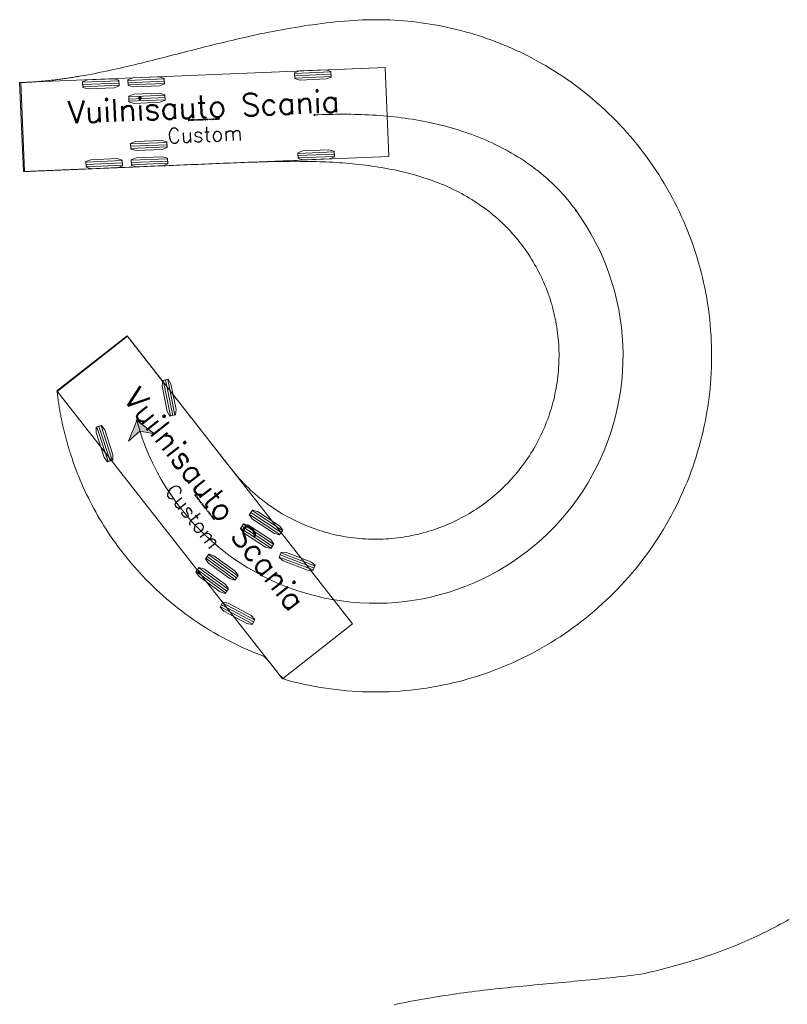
# Model space of a CAD drawing. Header units: metres. Extents: x -173 to 224, y -225 to 46.
# Tile 13 of 42: x 4 to 26, y -184 to -157. Entities that reach past the tile are written whole.
import ezdxf
from ezdxf.enums import TextEntityAlignment as Align

# ---------------------------------------------------------------- set-up
doc = ezdxf.new("R2010")
doc.units = ezdxf.units.M
doc.layers.get('0').update_dxf_attribs({"lineweight": 25})
doc.layers.add('X-XX-AL-M-250', color=7, linetype='Continuous', lineweight=18)
doc.styles.add('TSText', font='Simplex.shx')

# ---------------------------------------------------------------- blocks, each defined once
blk = doc.blocks.new('*U177')
at = {"layer": 'X-XX-AL-M-250', "color": 3, "linetype": 'Continuous', "ltscale": 0.3048, "transparency": 33554687, "flags": 128}
for points in [[(-52.914, -5.879), (-52.881, -5.878), (-52.847, -5.876), (-52.813, -5.875), (-52.779, -5.873), (-52.745, -5.871), (-52.711, -5.87), (-52.678, -5.868), (-52.644, -5.866), (-52.61, -5.863), (-52.576, -5.861), (-52.542, -5.859), (-52.509, -5.856), (-52.475, -5.854), (-52.441, -5.851), (-52.407, -5.848), (-52.374, -5.845), (-52.34, -5.842), (-52.306, -5.839), (-52.272, -5.836), (-52.238, -5.833), (-52.205, -5.829), (-52.171, -5.826), (-52.137, -5.822), (-52.103, -5.819), (-52.07, -5.815), (-52.036, -5.811), (-52.002, -5.807), (-51.969, -5.803), (-51.935, -5.799), (-51.901, -5.795), (-51.867, -5.79), (-51.834, -5.786), (-51.8, -5.781), (-51.766, -5.777), (-51.733, -5.772), (-51.699, -5.768), (-51.665, -5.763), (-51.631, -5.758), (-51.598, -5.753), (-51.564, -5.748), (-51.53, -5.743), (-51.497, -5.738), (-51.463, -5.732), (-51.429, -5.727), (-51.396, -5.722), (-51.362, -5.716), (-51.329, -5.71), (-51.296, -5.705), (-51.263, -5.699), (-51.23, -5.694), (-51.13, -5.676), (-51.03, -5.658), (-50.93, -5.639), (-50.83, -5.62), (-50.73, -5.6), (-50.631, -5.58), (-50.531, -5.559), (-50.432, -5.538), (-50.333, -5.516), (-50.234, -5.494), (-50.134, -5.472), (-50.036, -5.45), (-49.936, -5.426), (-49.838, -5.403), (-49.739, -5.38), (-49.64, -5.356), (-49.541, -5.332), (-49.442, -5.307), (-49.343, -5.283), (-49.244, -5.258), (-49.145, -5.233), (-49.045, -5.208), (-48.945, -5.183), (-48.845, -5.157), (-48.745, -5.132), (-48.645, -5.106), (-48.544, -5.08), (-48.444, -5.054), (-48.343, -5.028), (-48.242, -5.003), (-48.141, -4.977), (-48.039, -4.951), (-47.938, -4.925), (-47.836, -4.899), (-47.735, -4.874), (-47.633, -4.848), (-47.53, -4.823), (-47.428, -4.797), (-47.325, -4.772), (-47.221, -4.747), (-47.117, -4.722), (-47.012, -4.697), (-46.908, -4.673), (-46.802, -4.648), (-46.696, -4.624), (-46.576, -4.597), (-46.457, -4.571), (-46.336, -4.545), (-46.216, -4.519), (-46.095, -4.494), (-45.973, -4.47), (-45.852, -4.446), (-45.73, -4.422), (-45.607, -4.399), (-45.484, -4.377), (-45.361, -4.356), (-45.238, -4.335), (-45.114, -4.315), (-44.99, -4.296), (-44.865, -4.277), (-44.74, -4.259), (-44.615, -4.243), (-44.49, -4.227), (-44.364, -4.212), (-44.238, -4.197), (-44.112, -4.184), (-43.986, -4.172), (-43.859, -4.161), (-43.732, -4.15), (-43.605, -4.141), (-43.478, -4.133), (-43.351, -4.127), (-43.224, -4.123), (-43.097, -4.12), (-42.97, -4.119), (-42.843, -4.12), (-42.716, -4.123), (-42.59, -4.127), (-42.463, -4.133), (-42.337, -4.141), (-42.211, -4.15), (-42.085, -4.161), (-41.959, -4.174), (-41.834, -4.188), (-41.708, -4.205), (-41.584, -4.222), (-41.459, -4.242), (-41.335, -4.263), (-41.211, -4.286), (-41.088, -4.31), (-40.965, -4.337), (-40.842, -4.364), (-40.72, -4.394), (-40.599, -4.424), (-40.477, -4.457), (-40.357, -4.491), (-40.237, -4.527), (-40.117, -4.564), (-39.998, -4.603), (-39.88, -4.644), (-39.762, -4.686), (-39.645, -4.729), (-39.528, -4.774), (-39.412, -4.821), (-39.297, -4.869), (-39.183, -4.919), (-39.069, -4.97), (-38.956, -5.023), (-38.844, -5.077), (-38.732, -5.132), (-38.622, -5.19), (-38.491, -5.259), (-38.361, -5.331), (-38.232, -5.405), (-38.105, -5.481), (-37.979, -5.559), (-37.854, -5.639), (-37.73, -5.721), (-37.608, -5.804), (-37.487, -5.89), (-37.368, -5.978), (-37.25, -6.067), (-37.133, -6.158), (-37.018, -6.251), (-36.905, -6.346), (-36.792, -6.443), (-36.682, -6.541), (-36.573, -6.641), (-36.466, -6.742), (-36.36, -6.846), (-36.256, -6.951), (-36.153, -7.057), (-36.053, -7.166), (-35.954, -7.275), (-35.857, -7.387), (-35.761, -7.499), (-35.668, -7.614), (-35.576, -7.729), (-35.486, -7.846), (-35.397, -7.965), (-35.311, -8.085), (-35.227, -8.206), (-35.144, -8.329), (-35.064, -8.452), (-34.985, -8.577), (-34.909, -8.704), (-34.833, -8.833), (-34.76, -8.963), (-34.688, -9.095), (-34.619, -9.227), (-34.552, -9.361), (-34.487, -9.496), (-34.424, -9.631), (-34.363, -9.768), (-34.304, -9.906), (-34.248, -10.044), (-34.194, -10.184), (-34.142, -10.324), (-34.092, -10.465), (-34.045, -10.607), (-34, -10.749), (-33.957, -10.893), (-33.916, -11.037), (-33.878, -11.181), (-33.842, -11.327), (-33.808, -11.472), (-33.777, -11.618), (-33.748, -11.765), (-33.721, -11.912), (-33.697, -12.06), (-33.675, -12.208), (-33.655, -12.356), (-33.638, -12.505), (-33.623, -12.654), (-33.611, -12.803), (-33.6, -12.952), (-33.593, -13.101), (-33.587, -13.251), (-33.584, -13.4), (-33.583, -13.55), (-33.585, -13.7), (-33.589, -13.849), (-33.596, -13.998), (-33.605, -14.148), (-33.616, -14.297), (-33.629, -14.446), (-33.645, -14.595), (-33.664, -14.743), (-33.684, -14.891), (-33.707, -15.039), (-33.733, -15.186), (-33.76, -15.333), (-33.79, -15.48), (-33.823, -15.626), (-33.858, -15.771), (-33.895, -15.916), (-33.934, -16.06), (-33.976, -16.204), (-34.019, -16.347), (-34.066, -16.489), (-34.114, -16.631), (-34.164, -16.772), (-34.217, -16.912), (-34.272, -17.051), (-34.33, -17.189), (-34.389, -17.326), (-34.451, -17.462), (-34.515, -17.597), (-34.581, -17.732), (-34.649, -17.865), (-34.719, -17.997), (-34.791, -18.128), (-34.866, -18.258), (-34.942, -18.386), (-35.02, -18.513), (-35.101, -18.64), (-35.183, -18.764), (-35.268, -18.888), (-35.354, -19.01), (-35.443, -19.13), (-35.533, -19.25), (-35.625, -19.367), (-35.719, -19.484), (-35.815, -19.599), (-35.912, -19.712), (-36.012, -19.824), (-36.113, -19.934), (-36.216, -20.042), (-36.32, -20.149), (-36.427, -20.254), (-36.535, -20.358), (-36.644, -20.46), (-36.756, -20.56), (-36.868, -20.658), (-36.983, -20.754), (-37.098, -20.849), (-37.216, -20.942), (-37.335, -21.032), (-37.455, -21.121), (-37.576, -21.208), (-37.699, -21.293), (-37.824, -21.377), (-37.949, -21.458), (-38.076, -21.537), (-38.204, -21.614), (-38.334, -21.689), (-38.464, -21.762), (-38.596, -21.833), (-38.729, -21.902), (-38.863, -21.968), (-38.997, -22.033), (-39.133, -22.095), (-39.27, -22.155), (-39.408, -22.213), (-39.547, -22.269), (-39.687, -22.323), (-39.827, -22.374), (-39.968, -22.423), (-40.11, -22.47), (-40.253, -22.515), (-40.396, -22.557), (-40.54, -22.597), (-40.685, -22.635), (-40.83, -22.67), (-40.976, -22.704), (-41.122, -22.734), (-41.269, -22.763), (-41.416, -22.789), (-41.564, -22.813), (-41.712, -22.834), (-41.86, -22.853), (-42.009, -22.87), (-42.158, -22.885), (-42.307, -22.897), (-42.456, -22.906), (-42.605, -22.914), (-42.755, -22.918), (-42.904, -22.921), (-43.053, -22.921), (-43.201, -22.919), (-43.35, -22.914), (-43.498, -22.907), (-43.646, -22.898), (-43.794, -22.887), (-43.942, -22.873), (-44.09, -22.857), (-44.237, -22.838), (-44.384, -22.817), (-44.531, -22.794), (-44.677, -22.768), (-44.823, -22.74), (-44.968, -22.71), (-45.113, -22.678), (-45.258, -22.643), (-45.402, -22.606), (-45.545, -22.567), (-45.667, -22.457), (-45.778, -22.316), (-45.886, -22.178), (-45.992, -22.043), (-46.102, -21.928), (-46.235, -21.878), (-46.366, -21.825), (-46.498, -21.771), (-46.628, -21.714), (-46.757, -21.656), (-46.885, -21.595), (-47.013, -21.532), (-47.139, -21.467), (-47.265, -21.401), (-47.389, -21.332), (-47.512, -21.261), (-47.632, -21.19), (-47.749, -21.118), (-47.866, -21.043), (-47.98, -20.968), (-48.094, -20.891), (-48.205, -20.813), (-48.315, -20.733), (-48.423, -20.652), (-48.529, -20.569), (-48.634, -20.486), (-48.737, -20.401), (-48.838, -20.315), (-48.938, -20.228), (-49.035, -20.141), (-49.131, -20.052), (-49.225, -19.963), (-49.317, -19.872), (-49.407, -19.781), (-49.495, -19.69), (-49.581, -19.598), (-49.665, -19.506), (-49.747, -19.413), (-49.827, -19.32), (-49.905, -19.226), (-49.982, -19.132), (-50.056, -19.038), (-50.129, -18.944), (-50.2, -18.849), (-50.27, -18.754), (-50.337, -18.658), (-50.403, -18.562), (-50.468, -18.466), (-50.531, -18.37), (-50.592, -18.274), (-50.652, -18.177), (-50.71, -18.08), (-50.766, -17.983), (-50.821, -17.885), (-50.875, -17.788), (-50.927, -17.69), (-50.978, -17.592), (-51.027, -17.494), (-51.075, -17.396), (-51.122, -17.297), (-51.167, -17.198), (-51.211, -17.099), (-51.254, -16.999), (-51.295, -16.899), (-51.335, -16.799), (-51.374, -16.699), (-51.411, -16.598), (-51.448, -16.496), (-51.483, -16.395), (-51.517, -16.294), (-51.528, -16.258), (-51.539, -16.224), (-51.55, -16.189), (-51.561, -16.154), (-51.571, -16.12), (-51.582, -16.085), (-51.592, -16.05), (-51.602, -16.016), (-51.612, -15.981), (-51.622, -15.946), (-51.632, -15.911), (-51.642, -15.875), (-51.651, -15.84), (-51.661, -15.805), (-51.67, -15.769), (-51.679, -15.733), (-51.688, -15.698), (-51.697, -15.662), (-51.706, -15.626), (-51.714, -15.59), (-51.723, -15.554), (-51.731, -15.518), (-51.739, -15.482), (-51.747, -15.445), (-51.756, -15.409), (-51.763, -15.372), (-51.771, -15.336), (-51.778, -15.299), (-51.786, -15.263), (-51.793, -15.226), (-51.8, -15.189), (-51.807, -15.152), (-51.814, -15.115), (-51.82, -15.078), (-51.827, -15.04), (-51.833, -15.003), (-51.839, -14.966), (-51.845, -14.928), (-51.852, -14.891), (-51.857, -14.854), (-51.863, -14.816), (-51.868, -14.779), (-51.873, -14.741), (-51.878, -14.704), (-51.883, -14.666), (-51.888, -14.629), (-51.893, -14.591), (-51.897, -14.553), (-51.902, -14.515), (-49.935, -12.973), (-49.915, -12.998), (-49.895, -13.023), (-49.875, -13.049), (-49.855, -13.075), (-49.835, -13.1), (-49.815, -13.126), (-49.795, -13.152), (-49.774, -13.178), (-49.754, -13.204), (-49.734, -13.23), (-49.713, -13.256), (-49.693, -13.282), (-49.672, -13.308), (-49.652, -13.334), (-49.631, -13.36), (-49.611, -13.386), (-49.59, -13.413), (-49.57, -13.439), (-49.549, -13.465), (-49.528, -13.492), (-49.508, -13.518), (-49.487, -13.544), (-49.466, -13.571), (-49.446, -13.597), (-49.425, -13.623), (-49.404, -13.65), (-49.384, -13.676), (-49.363, -13.703), (-49.342, -13.729), (-49.322, -13.756), (-49.301, -13.782), (-49.28, -13.809), (-49.259, -13.835)], [(-49.259, -13.835), (-49.239, -13.861), (-49.218, -13.888), (-49.197, -13.915), (-49.176, -13.941), (-49.155, -13.968), (-49.135, -13.994), (-49.114, -14.021), (-49.093, -14.047), (-49.072, -14.074), (-49.052, -14.1), (-49.031, -14.127), (-49.01, -14.153), (-48.989, -14.18), (-48.969, -14.206), (-48.948, -14.233), (-48.927, -14.259), (-48.867, -14.335), (-48.806, -14.414), (-48.744, -14.492), (-48.682, -14.571), (-48.621, -14.65), (-48.559, -14.729), (-48.498, -14.807), (-48.437, -14.885), (-48.376, -14.963), (-48.314, -15.041), (-48.254, -15.118), (-48.193, -15.196), (-48.132, -15.273), (-48.072, -15.35), (-48.012, -15.427), (-47.952, -15.504), (-47.892, -15.58), (-47.833, -15.656), (-47.774, -15.731), (-47.715, -15.806), (-47.656, -15.881), (-47.598, -15.956), (-47.539, -16.03), (-47.481, -16.104), (-47.423, -16.178), (-47.366, -16.252), (-47.308, -16.325), (-47.251, -16.398), (-47.194, -16.471), (-47.138, -16.543), (-47.081, -16.615), (-47.025, -16.687), (-46.968, -16.758), (-46.911, -16.828), (-46.852, -16.896), (-46.793, -16.962), (-46.733, -17.028), (-46.672, -17.092), (-46.61, -17.154), (-46.548, -17.215), (-46.485, -17.275), (-46.421, -17.334), (-46.356, -17.391), (-46.29, -17.447), (-46.224, -17.501), (-46.157, -17.555), (-46.09, -17.607), (-46.022, -17.657), (-45.953, -17.707), (-45.884, -17.755), (-45.814, -17.802), (-45.744, -17.848), (-45.673, -17.892), (-45.601, -17.935), (-45.53, -17.976), (-45.458, -18.016), (-45.386, -18.055), (-45.313, -18.093), (-45.24, -18.13), (-45.166, -18.165), (-45.091, -18.199), (-45.016, -18.232), (-44.941, -18.264), (-44.865, -18.295), (-44.788, -18.324), (-44.711, -18.352), (-44.634, -18.379), (-44.556, -18.405), (-44.478, -18.429), (-44.399, -18.452), (-44.32, -18.474), (-44.241, -18.495), (-44.161, -18.514), (-44.081, -18.532), (-44.001, -18.549), (-43.92, -18.565), (-43.84, -18.579), (-43.759, -18.592), (-43.678, -18.603), (-43.596, -18.614), (-43.515, -18.623), (-43.433, -18.631), (-43.352, -18.637), (-43.27, -18.642), (-43.188, -18.646), (-43.106, -18.649), (-43.024, -18.65), (-42.942, -18.65), (-42.861, -18.648), (-42.779, -18.646), (-42.697, -18.642), (-42.616, -18.637), (-42.535, -18.63), (-42.453, -18.622), (-42.372, -18.613), (-42.291, -18.603), (-42.211, -18.591), (-42.13, -18.578), (-42.05, -18.564), (-41.97, -18.548), (-41.89, -18.531), (-41.81, -18.513), (-41.731, -18.494), (-41.652, -18.473), (-41.573, -18.451), (-41.495, -18.428), (-41.417, -18.404), (-41.34, -18.378), (-41.263, -18.351), (-41.186, -18.323), (-41.11, -18.294), (-41.034, -18.264), (-40.959, -18.232), (-40.884, -18.199), (-40.81, -18.165), (-40.736, -18.13), (-40.663, -18.093), (-40.591, -18.056), (-40.519, -18.017), (-40.447, -17.977), (-40.377, -17.936), (-40.307, -17.894), (-40.238, -17.851), (-40.169, -17.807), (-40.101, -17.761), (-40.034, -17.715), (-39.968, -17.668), (-39.902, -17.619), (-39.837, -17.569), (-39.773, -17.519), (-39.71, -17.467), (-39.648, -17.415), (-39.586, -17.361), (-39.525, -17.306), (-39.466, -17.251), (-39.407, -17.194), (-39.349, -17.137), (-39.291, -17.079), (-39.235, -17.019), (-39.18, -16.959), (-39.126, -16.898), (-39.072, -16.837), (-39.02, -16.774), (-38.969, -16.71), (-38.919, -16.646), (-38.869, -16.581), (-38.821, -16.515), (-38.774, -16.448), (-38.728, -16.381), (-38.683, -16.313), (-38.639, -16.244), (-38.596, -16.175), (-38.554, -16.104), (-38.514, -16.034), (-38.474, -15.962), (-38.436, -15.89), (-38.399, -15.817), (-38.363, -15.744), (-38.328, -15.67), (-38.295, -15.596), (-38.262, -15.521), (-38.231, -15.446), (-38.201, -15.37), (-38.172, -15.293), (-38.144, -15.217), (-38.118, -15.139), (-38.093, -15.062), (-38.069, -14.984), (-38.046, -14.905), (-38.025, -14.827), (-38.004, -14.748), (-37.985, -14.668), (-37.968, -14.588), (-37.951, -14.508), (-37.936, -14.428), (-37.922, -14.348), (-37.91, -14.267), (-37.898, -14.186), (-37.888, -14.105), (-37.88, -14.024), (-37.872, -13.943), (-37.866, -13.862), (-37.861, -13.78), (-37.858, -13.698), (-37.856, -13.617), (-37.855, -13.535), (-37.855, -13.454), (-37.857, -13.372), (-37.86, -13.29), (-37.864, -13.209), (-37.869, -13.128), (-37.876, -13.046), (-37.885, -12.965), (-37.894, -12.884), (-37.905, -12.803), (-37.917, -12.722), (-37.93, -12.642), (-37.945, -12.562), (-37.96, -12.481), (-37.977, -12.402), (-37.996, -12.322), (-38.015, -12.243), (-38.036, -12.164), (-38.059, -12.086), (-38.082, -12.007), (-38.107, -11.93), (-38.133, -11.852), (-38.16, -11.775), (-38.188, -11.699), (-38.217, -11.623), (-38.248, -11.547), (-38.28, -11.472), (-38.313, -11.397), (-38.348, -11.323), (-38.383, -11.25), (-38.42, -11.177), (-38.458, -11.105), (-38.497, -11.033), (-38.537, -10.962), (-38.578, -10.891), (-38.621, -10.821), (-38.664, -10.751), (-38.709, -10.682), (-38.755, -10.614), (-38.802, -10.547), (-38.851, -10.48), (-38.9, -10.414), (-38.95, -10.349), (-39.002, -10.285), (-39.054, -10.221), (-39.107, -10.159), (-39.162, -10.097), (-39.217, -10.036), (-39.273, -9.976), (-39.331, -9.917), (-39.389, -9.859), (-39.448, -9.802), (-39.508, -9.746), (-39.569, -9.691), (-39.631, -9.636), (-39.694, -9.583), (-39.757, -9.531), (-39.822, -9.479), (-39.887, -9.429), (-39.953, -9.38), (-40.02, -9.332), (-40.088, -9.285), (-40.156, -9.239), (-40.225, -9.194), (-40.295, -9.151), (-40.365, -9.108), (-40.436, -9.066), (-40.508, -9.025), (-40.58, -8.985), (-40.653, -8.946), (-40.734, -8.905), (-40.815, -8.865), (-40.898, -8.826), (-40.981, -8.789), (-41.064, -8.752), (-41.148, -8.717), (-41.233, -8.683), (-41.318, -8.65), (-41.403, -8.619), (-41.489, -8.588), (-41.576, -8.559), (-41.663, -8.531), (-41.75, -8.504), (-41.838, -8.477), (-41.925, -8.452), (-42.014, -8.428), (-42.102, -8.405), (-42.191, -8.383), (-42.28, -8.362), (-42.369, -8.342), (-42.459, -8.323), (-42.549, -8.305), (-42.639, -8.287), (-42.729, -8.271), (-42.819, -8.255), (-42.91, -8.24), (-43, -8.226), (-43.091, -8.213), (-43.182, -8.2), (-43.273, -8.188), (-43.364, -8.177), (-43.455, -8.167), (-43.546, -8.158), (-43.637, -8.149), (-43.728, -8.14), (-43.82, -8.133), (-43.911, -8.126), (-44.003, -8.119), (-44.094, -8.113), (-44.186, -8.108), (-44.277, -8.103), (-44.369, -8.099), (-44.46, -8.095), (-44.552, -8.092), (-44.644, -8.089), (-44.735, -8.087), (-44.827, -8.085), (-44.918, -8.083), (-45.01, -8.082), (-45.101, -8.082), (-45.193, -8.081), (-45.284, -8.081), (-45.376, -8.082), (-45.467, -8.082), (-45.558, -8.083), (-45.65, -8.084), (-45.741, -8.086), (-45.832, -8.088), (-45.924, -8.09), (-46.015, -8.092), (-46.106, -8.094), (-46.198, -8.097), (-46.289, -8.1), (-46.38, -8.102), (-46.471, -8.106), (-46.563, -8.109), (-46.661, -8.112), (-46.759, -8.116), (-46.858, -8.12), (-46.957, -8.124), (-47.056, -8.128), (-47.156, -8.132), (-47.255, -8.136), (-47.355, -8.14), (-47.455, -8.144), (-47.556, -8.148), (-47.656, -8.152), (-47.756, -8.157), (-47.857, -8.161), (-47.958, -8.165), (-48.058, -8.169), (-48.159, -8.173), (-48.26, -8.178), (-48.361, -8.182), (-48.462, -8.186), (-48.563, -8.19), (-48.664, -8.194), (-48.766, -8.199), (-48.867, -8.203), (-48.969, -8.207), (-49.071, -8.211), (-49.173, -8.216), (-49.275, -8.22), (-49.377, -8.224), (-49.479, -8.228), (-49.582, -8.233), (-49.684, -8.237), (-49.787, -8.241), (-49.889, -8.245), (-49.992, -8.25), (-50.094, -8.254), (-50.197, -8.258), (-50.299, -8.262), (-50.401, -8.267), (-50.504, -8.271), (-50.606, -8.275), (-50.708, -8.279), (-50.811, -8.284), (-50.913, -8.288), (-51.015, -8.292), (-51.117, -8.296), (-51.151, -8.298), (-51.186, -8.299), (-51.22, -8.301), (-51.254, -8.302), (-51.288, -8.304), (-51.322, -8.305), (-51.356, -8.306), (-51.39, -8.308), (-51.424, -8.309), (-51.457, -8.311), (-51.491, -8.312), (-51.525, -8.313), (-51.559, -8.315), (-51.593, -8.316), (-51.627, -8.318), (-51.66, -8.319), (-51.694, -8.321), (-51.728, -8.322), (-51.762, -8.323), (-51.796, -8.325), (-51.83, -8.326), (-51.863, -8.328), (-51.897, -8.329), (-51.931, -8.33), (-51.965, -8.332), (-51.999, -8.333), (-52.033, -8.335), (-52.066, -8.336), (-52.1, -8.337), (-52.134, -8.339), (-52.168, -8.34), (-52.202, -8.342), (-52.236, -8.343), (-52.269, -8.344), (-52.303, -8.346), (-52.337, -8.347), (-52.371, -8.349), (-52.405, -8.35), (-52.439, -8.351), (-52.473, -8.353), (-52.506, -8.354), (-52.54, -8.356), (-52.574, -8.357), (-52.608, -8.359), (-52.642, -8.36), (-52.676, -8.361), (-52.709, -8.363), (-52.743, -8.364), (-52.777, -8.366), (-52.811, -8.367), (-52.914, -5.879)]]:
    blk.add_lwpolyline(points, dxfattribs=at)
blk = doc.blocks.new('*U179')
at = {"layer": 'X-XX-AL-M-250', "color": 254, "linetype": 'Continuous', "lineweight": 0, "ltscale": 0.3048, "transparency": 33554687}
blk.add_lwpolyline([(0, 1.245), (-10.235, 1.245), (-10.235, -1.245), (0, -1.245), (0, 1.245), (0, 1.245)], close=True, dxfattribs=at)
blk = doc.blocks.new('*U178')
at = {"layer": 'X-XX-AL-M-250', "color": 2, "linetype": 'Continuous', "ltscale": 0.3048, "transparency": 33554687}
for p, q in [((0.458, 1.202), (-0.557, 1.159)), ((0.461, 1.138), (-0.554, 1.096)), ((-5.471, 0.955), (-6.487, 0.912)), ((-5.469, 0.891), (-6.484, 0.849)), ((-5.466, 0.828), (-6.481, 0.786)), ((-4.203, 1.008), (-5.218, 0.965)), ((-4.2, 0.944), (-5.215, 0.902)), ((-4.197, 0.881), (-5.212, 0.838)), ((0.464, 1.075), (-0.551, 1.032)), ((-4.184, 0.551), (-5.199, 0.508)), ((-4.181, 0.487), (-5.196, 0.445)), ((-4.178, 0.424), (-5.193, 0.382)), ((-4.129, -0.77), (-5.144, -0.812)), ((-4.126, -0.833), (-5.141, -0.875)), ((-4.123, -0.897), (-5.138, -0.939)), ((0.551, -1.032), (-0.464, -1.075)), ((0.554, -1.096), (-0.461, -1.138)), ((-5.378, -1.279), (-6.394, -1.322)), ((-5.376, -1.343), (-6.391, -1.385)), ((-4.11, -1.227), (-5.125, -1.269)), ((-4.107, -1.29), (-5.122, -1.332)), ((-4.104, -1.353), (-5.119, -1.396)), ((0.557, -1.159), (-0.458, -1.202)), ((-5.373, -1.406), (-6.388, -1.449))]:
    blk.add_line(p, q, dxfattribs=at)
at = {"layer": 'X-XX-AL-M-250', "color": 254, "linetype": 'Continuous', "ltscale": 0.3048, "transparency": 33554687, "flags": 128}
for points in [[(0.458, 1.217), (0.464, 1.059), (0.324, 1.005), (-0.407, 0.975), (-0.551, 1.017), (-0.557, 1.175), (-0.417, 1.229), (0.314, 1.259)], [(-5.472, 0.97), (-5.466, 0.812), (-5.606, 0.758), (-6.337, 0.728), (-6.481, 0.77), (-6.487, 0.928), (-6.347, 0.982), (-5.616, 1.012)], [(-4.203, 1.023), (-4.197, 0.865), (-4.337, 0.811), (-5.068, 0.781), (-5.212, 0.823), (-5.218, 0.981), (-5.078, 1.035), (-4.347, 1.065)], [(-4.184, 0.566), (-4.178, 0.408), (-4.318, 0.354), (-5.049, 0.324), (-5.193, 0.366), (-5.199, 0.524), (-5.059, 0.578), (-4.328, 0.608)], [(-4.129, -0.754), (-4.123, -0.912), (-4.263, -0.966), (-4.994, -0.996), (-5.138, -0.955), (-5.144, -0.796), (-5.004, -0.743), (-4.273, -0.712)], [(0.551, -1.017), (0.557, -1.175), (0.417, -1.229), (-0.314, -1.259), (-0.458, -1.217), (-0.464, -1.059), (-0.324, -1.005), (0.407, -0.975)], [(-5.379, -1.264), (-5.372, -1.422), (-5.513, -1.476), (-6.244, -1.506), (-6.388, -1.464), (-6.394, -1.306), (-6.254, -1.252), (-5.523, -1.222)], [(-4.11, -1.211), (-4.104, -1.369), (-4.244, -1.423), (-4.975, -1.453), (-5.119, -1.411), (-5.125, -1.253), (-4.985, -1.199), (-4.254, -1.169)]]:
    blk.add_lwpolyline(points, close=True, dxfattribs=at)
at = {"rotation": 2.384298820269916}
blk.add_blockref('*U179', (2.028, 0.084), dxfattribs=at)
at = {"layer": 'X-XX-AL-M-250', "color": 4, "transparency": 33554687, "style": 'TSText'}
for s, height, p in [('Vuilnisauto Scania', 0.6225, (-3.1, 0.232)), ('(c) 2022 Transoft Solutions, Inc. All rights reserved.', 0.0249, (-3.085, -0.128)), ('Custom', 0.415, (-3.067, -0.545))]:
    blk.add_text(s, height=height, rotation=2.3843, dxfattribs=at).set_placement(p, align=Align.MIDDLE_CENTER)
blk = doc.blocks.new('*U181')
at = {"layer": 'X-XX-AL-M-250', "color": 254, "linetype": 'Continuous', "lineweight": 0, "ltscale": 0.3048, "transparency": 33554687}
blk.add_lwpolyline([(0, 1.245), (-10.235, 1.245), (-10.235, -1.245), (0, -1.245), (0, 1.245), (0, 1.245)], close=True, dxfattribs=at)
blk = doc.blocks.new('*U180')
at = {"layer": 'X-XX-AL-M-250', "color": 2, "linetype": 'Continuous', "ltscale": 0.3048, "transparency": 33554687}
for p, q in [((0.741, 1.122), (0.943, 0.126)), ((0.803, 1.134), (1.006, 0.139)), ((0.866, 1.147), (1.068, 0.151)), ((-1.118, -0.187), (-0.804, -1.153)), ((-1.058, -0.167), (-0.744, -1.134)), ((-0.997, -0.148), (-0.684, -1.114)), ((3.159, -2.629), (4.008, -3.187)), ((3.194, -2.576), (4.043, -3.134)), ((3.228, -2.523), (4.078, -3.081)), ((2.908, -3.011), (3.757, -3.569)), ((2.942, -2.958), (3.792, -3.516)), ((2.977, -2.905), (3.826, -3.463)), ((1.971, -3.805), (2.793, -4.403)), ((2.009, -3.754), (2.83, -4.351)), ((3.989, -3.82), (4.938, -4.183)), ((4.011, -3.761), (4.96, -4.123)), ((4.034, -3.701), (4.983, -4.064)), ((1.74, -4.124), (2.561, -4.721)), ((1.934, -3.857), (2.756, -4.454)), ((1.665, -4.226), (2.487, -4.824)), ((1.702, -4.175), (2.524, -4.773)), ((2.343, -5.211), (3.238, -5.691)), ((2.373, -5.155), (3.268, -5.635)), ((2.403, -5.099), (3.298, -5.579))]:
    blk.add_line(p, q, dxfattribs=at)
at = {"layer": 'X-XX-AL-M-250', "color": 254, "linetype": 'Continuous', "ltscale": 0.3048, "transparency": 33554687, "flags": 128}
for points in [[(0.726, 1.119), (0.881, 1.15), (0.956, 1.02), (1.102, 0.303), (1.083, 0.154), (0.928, 0.123), (0.853, 0.253), (0.707, 0.97)], [(-1.133, -0.192), (-0.982, -0.143), (-0.893, -0.263), (-0.667, -0.959), (-0.669, -1.109), (-0.819, -1.158), (-0.909, -1.037), (-1.135, -0.342)], [(3.15, -2.642), (3.237, -2.509), (3.382, -2.548), (3.994, -2.949), (4.086, -3.067), (3.999, -3.2), (3.854, -3.162), (3.243, -2.76)], [(2.899, -3.024), (2.986, -2.892), (3.131, -2.93), (3.742, -3.332), (3.835, -3.45), (3.748, -3.582), (3.603, -3.544), (2.992, -3.142)], [(1.925, -3.869), (2.018, -3.741), (2.161, -3.786), (2.753, -4.216), (2.84, -4.339), (2.746, -4.467), (2.603, -4.422), (2.012, -3.992)], [(3.983, -3.835), (4.04, -3.687), (4.189, -3.693), (4.873, -3.954), (4.989, -4.049), (4.932, -4.197), (4.782, -4.191), (4.099, -3.93)], [(1.656, -4.239), (1.749, -4.111), (1.892, -4.156), (2.484, -4.586), (2.571, -4.709), (2.478, -4.837), (2.334, -4.792), (1.743, -4.361)], [(2.335, -5.225), (2.41, -5.085), (2.558, -5.11), (3.203, -5.456), (3.305, -5.565), (3.231, -5.705), (3.083, -5.68), (2.438, -5.334)]]:
    blk.add_lwpolyline(points, close=True, dxfattribs=at)
at = {"rotation": 128.0783841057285}
blk.add_blockref('*U181', (-1.252, 1.598), dxfattribs=at)
at = {"layer": 'X-XX-AL-M-250', "color": 4, "transparency": 33554687, "style": 'TSText'}
for s, height, p in [('Vuilnisauto Scania', 0.6225, (2.188, -2.208)), ('Custom', 0.415, (1.576, -2.688)), ('(c) 2022 Transoft Solutions, Inc. All rights reserved.', 0.0249, (1.904, -2.43))]:
    blk.add_text(s, height=height, rotation=308.0784, dxfattribs=at).set_placement(p, align=Align.MIDDLE_CENTER)
blk = doc.blocks.new('*U182')
at = {"layer": 'X-XX-AL-M-250', "color": 6, "linetype": 'Continuous', "lineweight": 0, "ltscale": 0.3048, "transparency": 33554687}
blk.add_circle((0, 0), 0.0127, dxfattribs=at)
blk = doc.blocks.new('*U183')
at = {"layer": 'X-XX-AL-M-250', "color": 6, "linetype": 'Continuous', "lineweight": 0, "ltscale": 0.3048, "transparency": 33554687}
blk.add_circle((0, 0), 0.0127, dxfattribs=at)
blk = doc.blocks.new('*U184')
at = {"layer": 'X-XX-AL-M-250', "color": 6, "linetype": 'Continuous', "lineweight": 0, "ltscale": 0.3048, "transparency": 33554687}
blk.add_circle((0, 0), 0.0127, dxfattribs=at)
blk = doc.blocks.new('*U185')
at = {"layer": 'X-XX-AL-M-250', "color": 6, "linetype": 'Continuous', "lineweight": 0, "ltscale": 0.3048, "transparency": 33554687}
blk.add_circle((0, 0), 0.0127, dxfattribs=at)
blk = doc.blocks.new('*U186')
at = {"layer": 'X-XX-AL-M-250', "transparency": 33554687}
blk.add_hatch(color=4, dxfattribs=at).paths.add_polyline_path([(0, 0), (-0.232, -0.577), (0.084, -0.3), (0.498, -0.374)])
at = {"layer": 'X-XX-AL-M-250', "color": 4, "linetype": 'Continuous', "ltscale": 0.3048, "transparency": 33554687, "flags": 128}
blk.add_lwpolyline([(0, 0), (-0.232, -0.577), (0.084, -0.3), (0.498, -0.374)], close=True, dxfattribs=at)
blk = doc.blocks.new('*U176')
at = {"layer": 'X-XX-AL-M-250', "color": 6, "linetype": 'Continuous', "ltscale": 0.3048, "transparency": 33554687, "flags": 128}
blk.add_lwpolyline([(-44.699, -6.783), (-44.597, -6.779), (-44.496, -6.775), (-44.394, -6.772), (-44.292, -6.769), (-44.191, -6.767), (-44.089, -6.766), (-43.988, -6.765), (-43.886, -6.765), (-43.784, -6.765), (-43.683, -6.766), (-43.581, -6.768), (-43.48, -6.771), (-43.378, -6.774), (-43.277, -6.778), (-43.175, -6.782), (-43.074, -6.788), (-42.972, -6.794), (-42.871, -6.801), (-42.77, -6.809), (-42.668, -6.818), (-42.567, -6.828), (-42.466, -6.838), (-42.365, -6.85), (-42.265, -6.862), (-42.164, -6.876), (-42.063, -6.89), (-41.963, -6.905), (-41.862, -6.922), (-41.762, -6.939), (-41.662, -6.957), (-41.563, -6.977), (-41.463, -6.997), (-41.364, -7.019), (-41.265, -7.042), (-41.166, -7.065), (-41.068, -7.09), (-40.969, -7.117), (-40.872, -7.144), (-40.774, -7.172), (-40.677, -7.202), (-40.58, -7.233), (-40.484, -7.265), (-40.388, -7.298), (-40.292, -7.333), (-40.197, -7.368), (-40.102, -7.405), (-40.008, -7.444), (-39.915, -7.483), (-39.822, -7.524), (-39.729, -7.566), (-39.638, -7.61), (-39.546, -7.655), (-39.456, -7.701), (-39.366, -7.748), (-39.277, -7.797), (-39.189, -7.848), (-39.101, -7.899), (-39.014, -7.952), (-38.928, -8.006), (-38.843, -8.062), (-38.759, -8.119), (-38.676, -8.177), (-38.594, -8.237), (-38.513, -8.298), (-38.433, -8.36), (-38.354, -8.424), (-38.276, -8.489), (-38.199, -8.556), (-38.123, -8.624), (-38.049, -8.693), (-37.975, -8.763), (-37.904, -8.835), (-37.833, -8.908), (-37.764, -8.983), (-37.696, -9.058), (-37.63, -9.135), (-37.565, -9.213), (-37.501, -9.293), (-37.439, -9.373), (-37.379, -9.455)], dxfattribs=at)
at = {"layer": 'X-XX-AL-M-250', "color": 6, "linetype": 'Continuous', "ltscale": 0.3048, "transparency": 33554687}
blk.add_arc((-42.988, -13.516), 6.925, 195.159, 35.9091, dxfattribs=at)
for name, p in [('*U177', (0, 0)), ('*U178', (-44.699, -6.783)), ('*U180', (-49.672, -15.327)), ('*U186', (-49.672, -15.327))]:
    blk.add_blockref(name, p)
for name, p, rotation in [('*U182', (-44.699, -6.783), 2.384298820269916), ('*U183', (-37.379, -9.455), 306.3852578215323), ('*U184', (-37.379, -9.455), 305.9091260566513), ('*U185', (-49.672, -15.327), 105.159020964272)]:
    blk.add_blockref(name, p, dxfattribs=dict(rotation=rotation))
blk = doc.blocks.new('*U206')
at = {"layer": 'X-XX-AL-M-250', "color": 3, "linetype": 'Continuous', "ltscale": 0.3048, "transparency": 33554687, "flags": 128}
blk.add_lwpolyline([(-62.061, -13.728), (-61.954, -13.705), (-61.846, -13.683), (-61.739, -13.661), (-61.631, -13.64), (-61.523, -13.619), (-61.415, -13.599), (-61.307, -13.579), (-61.199, -13.56), (-61.09, -13.541), (-60.982, -13.523), (-60.873, -13.505), (-60.764, -13.488), (-60.655, -13.471), (-60.546, -13.455), (-60.437, -13.439), (-60.328, -13.423), (-60.218, -13.408), (-60.109, -13.393), (-59.999, -13.379), (-59.889, -13.365), (-59.78, -13.351), (-59.67, -13.337), (-59.56, -13.324), (-59.45, -13.311), (-59.339, -13.299), (-59.229, -13.286), (-59.119, -13.274), (-59.009, -13.262), (-58.898, -13.251), (-58.788, -13.239), (-58.677, -13.228), (-58.567, -13.217), (-58.456, -13.206), (-58.346, -13.195), (-58.235, -13.185), (-58.125, -13.174), (-58.014, -13.164), (-57.903, -13.154), (-57.793, -13.143), (-57.682, -13.133), (-57.571, -13.123), (-57.461, -13.113), (-57.35, -13.102), (-57.239, -13.092), (-57.129, -13.082), (-57.018, -13.072), (-56.907, -13.061), (-56.797, -13.051), (-56.686, -13.04), (-56.576, -13.03), (-56.465, -13.019), (-56.355, -13.008), (-56.245, -12.997), (-56.134, -12.985), (-56.024, -12.974), (-55.914, -12.962), (-55.804, -12.95), (-55.694, -12.938), (-55.584, -12.925), (-55.475, -12.913), (-55.365, -12.899), (-55.255, -12.886), (-55.146, -12.872), (-55.042, -12.849), (-54.938, -12.825), (-54.834, -12.8), (-54.73, -12.775), (-54.626, -12.749), (-54.523, -12.723), (-54.419, -12.697), (-54.316, -12.669), (-54.213, -12.642), (-54.11, -12.613), (-54.007, -12.585), (-53.905, -12.555), (-53.803, -12.525), (-53.701, -12.494), (-53.599, -12.463), (-53.497, -12.431), (-53.396, -12.398), (-53.295, -12.364), (-53.194, -12.33), (-53.093, -12.295), (-52.993, -12.259), (-52.893, -12.222), (-52.794, -12.185), (-52.695, -12.146), (-52.596, -12.107), (-52.497, -12.067), (-52.412, -12.032), (-52.328, -11.996), (-52.244, -11.96), (-52.16, -11.923), (-52.076, -11.885), (-51.992, -11.847), (-51.909, -11.808), (-51.826, -11.769), (-51.744, -11.729), (-51.661, -11.688), (-51.579, -11.647), (-51.497, -11.605), (-51.416, -11.563), (-51.335, -11.52), (-51.254, -11.477), (-51.174, -11.433), (-51.093, -11.388), (-51.013, -11.343)], dxfattribs=at)
blk = doc.blocks.new('*U205')
blk.add_blockref('*U206', (0, 0))

msp = doc.modelspace()

# ---------------------------------------------------------------- block references
for name, p in [('*U176', (57.206, -152.638)), ('*U205', (76.797, -170.58))]:
    msp.add_blockref(name, p)

doc.saveas('drawing.dxf')
